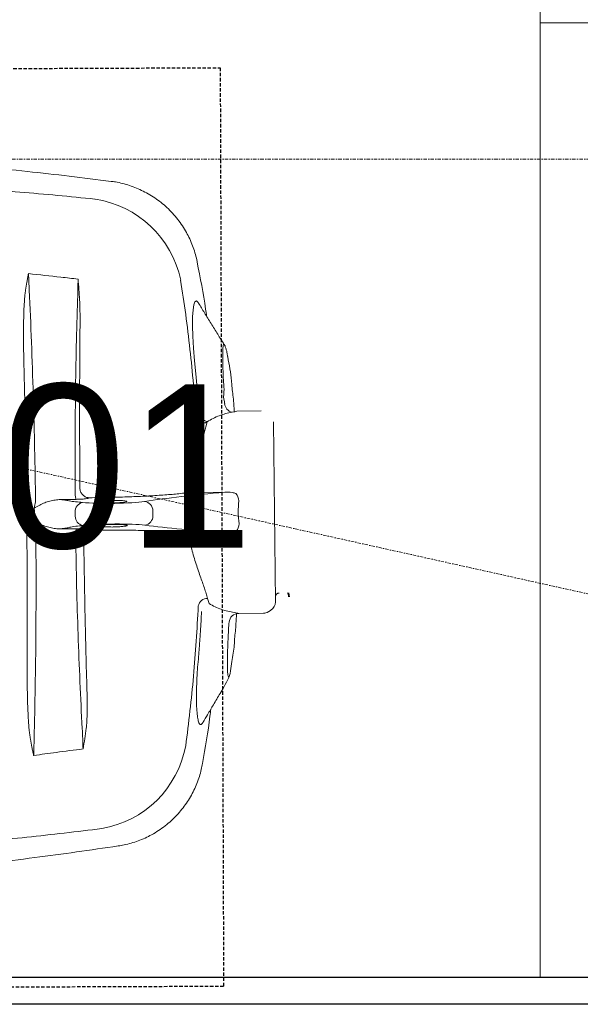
# Model space of a CAD drawing. Header units: millimetres. Extents: x 103872 to 294171, y 5570 to 32737.
# Tile 8 of 117: x 107422 to 107628, y 8501 to 8862. Entities that reach past the tile are written whole.
import ezdxf

# ---------------------------------------------------------------- set-up
doc = ezdxf.new("R2010")
doc.units = ezdxf.units.MM
doc.header["$LTSCALE"] = 2.5
doc.linetypes.add('11aa1PB-bd$0$11aa1PB-af$0$TRATTEGGIATA', pattern=[0.75, 0.5, -0.25])
doc.linetypes.add('DASHDOT2', pattern=[0.5, 0.25, -0.125, 0, -0.125])
for name, color, linetype, lineweight in [('A - TEXT', 7, 'Continuous', 13), ('CKD Equipments', 252, 'Continuous', 0), ('Dimension', 40, 'Continuous', 0), ('K Equipment', 30, 'Continuous', 9), ('TEXT', 40, 'Continuous', 0), ('WALL', 132, 'Continuous', 25)]:
    doc.layers.add(name, color=color, linetype=linetype, lineweight=lineweight)
doc.layers.add('FAINTEQUIP', color=253, linetype='Continuous')
doc.layers.add('TEXT50', color=7, linetype='Continuous')
doc.styles.add('RG_3F_TITLE BLOCK_A1$0$A1 TBLOCK LBV$0$Style-arial', font='arial.ttf')
doc.styles.add('style1', font='arial.ttf', dxfattribs={"height": 150})

# ---------------------------------------------------------------- blocks, each defined once
blk = doc.blocks.new('*U42')
at = {"color": 8}
blk.add_lwpolyline([(0, 0), (5962.2, 0), (5962.2, -10), (0, -10)], close=True, dxfattribs=at)
blk = doc.blocks.new('G$C62143A14')
at = {"color": 8, "linetype": 'Continuous', "lineweight": 0}
for p, q in [((174.02, 78.58), (175.51, 78.6)), ((169.06, 73.73), (168.91, 73.48)), ((180.74, 73.61), (180.59, 73.86)), ((296.83, 65.48), (296.83, 65.47)), ((53.02, 62.85), (53.02, 62.86)), ((170.72, 59.96), (170.71, 59.95)), ((174.2, 50.13), (175.95, 50.15)), ((165.22, 36.62), (167.76, 36.65)), ((167.76, 36.65), (167.91, 23.62)), ((182.67, 36.81), (185.22, 36.83)), ((182.81, 23.78), (182.67, 36.81)), ((226.17, 34.33), (211.46, 33.05)), ((252.18, 33.41), (252.18, 33.41)), ((267.17, 33.94), (267.17, 33.94)), ((83.35, 31.96), (83.35, 31.96)), ((143.85, 30.09), (141.96, 29.54)), ((208.63, 30.26), (206.72, 30.77)), ((135.1, 22.21), (134.69, 22.24)), ((232.42, 22.7), (233.43, 22.86)), ((232.63, 22.72), (233.05, 22.8)), ((233.43, 22.86), (233.69, 22.92)), ((237.04, 24.06), (236.98, 23.98)), ((117.32, 21.61), (117.06, 21.67)), ((117.32, 21.61), (120.74, 21.13)), ((138.31, 18.59), (138.41, 9.59)), ((212.61, 10.39), (212.51, 19.39)), ((138.93, 7.79), (139.52, 6.83)), ((208.57, 5.87), (142.54, 5.16)), ((144.47, 0.35), (144.46, 0.34)), ((145.86, 0.26), (144.46, 0)), ((144.47, 0.35), (145.73, 0.58))]:
    blk.add_line(p, q, dxfattribs=at)
at = {"color": 8, "linetype": 'Continuous', "lineweight": 0, "flags": 128}
blk.add_lwpolyline([(252.17, 33.43), (252.43, 33.58), (252.93, 34.19), (252.63, 34.72), (251.55, 35.13), (249.67, 35.42), (247.1, 35.59), (243.8, 35.62), (239.98, 35.51), (235.58, 35.25), (231.03, 34.86), (226.17, 34.33), (226.17, 34.33), (226.17, 34.33)], dxfattribs=at)
at = {"color": 8, "linetype": 'Continuous', "lineweight": 0}
for centre, radius, start, end in [((267.68, 94.22), 5.1, 162.25, 162.5727), ((166.77, 65.44), 13.03, 78.4354, 93.3892), ((173.91, 75.19), 3.4, 88.0138, 169.0513), ((175.71, 75.21), 3.4, 12.1812, 93.2187), ((183.05, 65.63), 13.01, 87.8393, 102.8138), ((96.63, 75.22), 37.74, 189.6762, 259.5445), ((252.96, 76.9), 37.74, 281.6875, 351.5567), ((174.1, 53.58), 3.45, 188.5333, 271.7692), ((175.98, 53.6), 3.45, 269.4632, 352.6991), ((140.24, 29.98), 3.62, 1.801, 76.4249), ((212.72, 28.94), 4.3, 107.038, 162.1316), ((134.87, 18.77), 3.44, 356.8942, 86.3044), ((215.53, 20.35), 3.47, 94.0507, 168.164), ((171.26, 23.04), 4.5, 231.4199, 269.6002), ((179.47, 23.13), 4.5, 271.6322, 309.8125), ((141.91, 9.63), 3.5, 180.6162, 211.58), ((142.5, 8.66), 3.5, 211.58, 270.6162), ((144.42, 3.78), 1.4, 0.6162, 90.6162), ((145.68, 0.75), 0.175, 280.6162, 1.5356)]:
    blk.add_arc(centre, radius, start, end, dxfattribs=at)
for centre, major_axis, start_param, end_param in [((169.75, 70.56), (0.11, -10.5), 2.411328, 2.834153), ((179.96, 70.67), (0.11, -10.5), 3.449035, 3.871858), ((174.44, 139.98), (0.89, -82.6), 5.55292, 5.600646), ((179.92, 65.07), (0.15, -14), 3.824132, 5.727956), ((173.78, 139.97), (0.89, -82.6), 0.682539, 0.730265), ((169.91, 64.96), (0.15, -14), 0.555229, 2.459054), ((179.91, -88.67), (1.8, -166.89), 3.696821, 3.973461), ((173.23, -88.74), (1.8, -166.89), 2.309725, 2.586364)]:
    blk.add_ellipse(centre, major_axis=major_axis, ratio=0.087489, start_param=start_param, end_param=end_param, dxfattribs=at)
for points, knots in [([(296.81, 65.48), (298.08, 75.69), (300.71, 96.79), (303.47, 128.89), (305.24, 155.54), (305.68, 171.27), (305.65, 170.35)], [0, 0, 0, 0, 0.27832, 0.574596, 0.870871, 1, 1, 1, 1]), ([(41.94, 167.57), (41.94, 167.57), (42.68, 152.71), (45.01, 126.11), (48.47, 94.08), (51.55, 73.04), (53.04, 62.85)], [0, 0, 0, 0, 0.128959, 0.425292, 0.721626, 1, 1, 1, 1]), ([(294.9, 126.59), (294.32, 117.35), (293.65, 108.13), (292.12, 89.72), (291.25, 80.53), (290.3, 71.36)], [0, 0, 0, 0, 0.5, 0.5, 1, 1, 1, 1]), ([(59.43, 68.88), (58.27, 78.02), (57.21, 87.19), (55.28, 105.56), (54.41, 114.77), (53.63, 123.99)], [0, 0, 0, 0, 0.5, 0.5, 1, 1, 1, 1]), ([(229.28, 97.41), (231.6, 97.47), (233.91, 97.52), (238.54, 97.58), (240.85, 97.59), (245.47, 97.55), (247.78, 97.51), (251.23, 97.35), (252.38, 97.29), (254.1, 97.15), (254.68, 97.1), (255.82, 96.97), (256.39, 96.9), (256.96, 96.81)], [0, 0, 0, 0, 0.25, 0.25, 0.5, 0.5, 0.75, 0.75, 0.875, 0.875, 0.9375, 0.9375, 1, 1, 1, 1]), ([(86.37, 93.88), (86.43, 93.9), (86.49, 93.91), (86.61, 93.94), (86.67, 93.96), (86.86, 94), (86.98, 94.02), (87.34, 94.1), (87.59, 94.15), (88.32, 94.3), (88.81, 94.39), (90.28, 94.68), (91.26, 94.86), (92.25, 95.04)], [0, 0, 0, 0, 0.03125, 0.03125, 0.0625, 0.0625, 0.125, 0.125, 0.25, 0.25, 0.5, 0.5, 1, 1, 1, 1]), ([(92.25, 95.04), (92.81, 95.14), (93.38, 95.23), (94.53, 95.38), (95.1, 95.44), (96.81, 95.62), (97.96, 95.71), (101.41, 95.93), (103.71, 96.03), (108.32, 96.16), (110.63, 96.2), (115.26, 96.24), (117.58, 96.24), (119.9, 96.23)], [0, 0, 0, 0, 0.0625, 0.0625, 0.125, 0.125, 0.25, 0.25, 0.5, 0.5, 0.75, 0.75, 1, 1, 1, 1]), ([(119.9, 96.23), (128.99, 96.19), (138.1, 96.19), (156.34, 96.25), (165.47, 96.31), (179.17, 96.46), (183.74, 96.51), (192.87, 96.65), (197.43, 96.72), (211.1, 96.97), (220.2, 97.17), (229.28, 97.41)], [0, 0, 0, 0, 0.25, 0.25, 0.5, 0.5, 0.625, 0.625, 0.75, 0.75, 1, 1, 1, 1]), ([(256.93, 95.45), (244.25, 94.86), (231.42, 94.38), (215.18, 93.9), (211.92, 93.81), (205.4, 93.64), (202.13, 93.57), (192.33, 93.36), (185.79, 93.25), (179.23, 93.17)], [0, 0, 0, 0, 0.5, 0.5, 0.625, 0.625, 0.75, 0.75, 1, 1, 1, 1]), ([(256.96, 96.81), (257.94, 96.66), (258.92, 96.49), (260.38, 96.24), (260.87, 96.15), (261.6, 96.02), (261.85, 95.98), (262.21, 95.91), (262.34, 95.89), (262.52, 95.85), (262.58, 95.84), (262.7, 95.81), (262.76, 95.8), (262.82, 95.78)], [0, 0, 0, 0, 0.5, 0.5, 0.75, 0.75, 0.875, 0.875, 0.9375, 0.9375, 0.96875, 0.96875, 1, 1, 1, 1]), ([(262.81, 95.75), (262.86, 95.75), (262.9, 95.74), (262.95, 95.73), (262.96, 95.73), (262.97, 95.73), (262.97, 95.73)], [0, 0, 0, 0, 0.0002027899, 0.0002027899, 0.0002027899, 0.000241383, 0.000241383, 0.000241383, 0.000241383]), ([(262.82, 95.78), (262.86, 95.76), (262.91, 95.75), (262.95, 95.74), (262.96, 95.73), (262.97, 95.73), (262.97, 95.73)], [0, 0, 0, 0, 0.0002012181, 0.0002012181, 0.0002012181, 0.0002381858, 0.0002381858, 0.0002381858, 0.0002381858]), ([(86.37, 93.88), (86.33, 93.86), (86.29, 93.85), (86.24, 93.84), (86.24, 93.83), (86.23, 93.83), (86.22, 93.83)], [0, 0, 0, 0, 0.0001941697, 0.0001941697, 0.0001941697, 0.0002311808, 0.0002311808, 0.0002311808, 0.0002311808]), ([(170, 93.07), (166.71, 93.04), (163.43, 93.02), (156.86, 92.99), (153.58, 92.98), (143.76, 92.97), (137.25, 93), (117.82, 93.15), (105, 93.36), (92.31, 93.68)], [0, 0, 0, 0, 0.125, 0.125, 0.25, 0.25, 0.5, 0.5, 1, 1, 1, 1]), ([(171.15, 91.57), (170.99, 91.27), (170.85, 90.97), (170.6, 90.35), (170.48, 90.04), (170.16, 89.1), (169.97, 88.46), (169.66, 87.18), (169.54, 86.53), (169.37, 85.23), (169.33, 84.57), (169.35, 83.91)], [0, 0, 0, 0, 0.125, 0.125, 0.25, 0.25, 0.5, 0.5, 0.75, 0.75, 1, 1, 1, 1]), ([(171.15, 91.57), (171.34, 91.9), (171.52, 92.23), (171.87, 92.9), (172.05, 93.23), (172.23, 93.56)], [0, 0, 0, 0, 0.5, 0.5, 1, 1, 1, 1]), ([(178.1, 91.64), (177.92, 91.97), (177.73, 92.3), (177.36, 92.95), (177.17, 93.28), (176.99, 93.61)], [0, 0, 0, 0, 0.5, 0.5, 1, 1, 1, 1]), ([(180.07, 84.02), (180.08, 84.68), (180.02, 85.34), (179.83, 86.64), (179.69, 87.28), (179.35, 88.56), (179.16, 89.19), (178.81, 90.13), (178.69, 90.44), (178.42, 91.05), (178.27, 91.35), (178.1, 91.64)], [0, 0, 0, 0, 0.25, 0.25, 0.5, 0.5, 0.75, 0.75, 0.875, 0.875, 1, 1, 1, 1]), ([(169.92, 80.57), (169.82, 80.92), (169.72, 81.38), (169.58, 82.21), (169.53, 82.52), (169.44, 83.17), (169.4, 83.53), (169.35, 83.91)], [0, 0, 0, 0, 0.5, 0.5, 0.75, 0.75, 1, 1, 1, 1]), ([(180.07, 84.02), (180.03, 83.65), (180, 83.29), (179.92, 82.63), (179.88, 82.32), (179.76, 81.49), (179.67, 81.03), (179.58, 80.67)], [0, 0, 0, 0, 0.25, 0.25, 0.5, 0.5, 1, 1, 1, 1]), ([(96.1, 76.05), (101.78, 76.36), (107.49, 76.64), (119.01, 77.14), (124.81, 77.37), (136.49, 77.77), (142.37, 77.94), (154.17, 78.23), (160.07, 78.35), (166, 78.44)], [0, 0, 0, 0, 0.25, 0.25, 0.5, 0.5, 0.75, 0.75, 1, 1, 1, 1]), ([(169.38, 78.2), (169.38, 77.64), (169.37, 77.11), (169.34, 76.09), (169.32, 75.63), (169.26, 74.82), (169.23, 74.49), (169.15, 73.98), (169.1, 73.81), (169.06, 73.73)], [0, 0, 0, 0, 0.25, 0.25, 0.5, 0.5, 0.75, 0.75, 1, 1, 1, 1]), ([(180.59, 73.86), (180.54, 73.93), (180.49, 74.1), (180.4, 74.61), (180.35, 74.94), (180.28, 75.75), (180.25, 76.21), (180.2, 77.23), (180.18, 77.76), (180.17, 78.32)], [0, 0, 0, 0, 0.25, 0.25, 0.5, 0.5, 0.75, 0.75, 1, 1, 1, 1]), ([(184.01, 76.87), (183.78, 76.85), (183.56, 76.81), (183.13, 76.68), (182.92, 76.6), (182.53, 76.4), (182.34, 76.29), (181.99, 76.03), (181.83, 75.89), (181.54, 75.59), (181.41, 75.43), (181.18, 75.09), (181.09, 74.92), (180.93, 74.56), (180.87, 74.37), (180.8, 74.09), (180.78, 73.99), (180.75, 73.8), (180.75, 73.71), (180.74, 73.61)], [0, 0, 0, 0, 0.125, 0.125, 0.25, 0.25, 0.375, 0.375, 0.5, 0.5, 0.625, 0.625, 0.75, 0.75, 0.875, 0.875, 0.9375, 0.9375, 1, 1, 1, 1]), ([(183.54, 78.63), (189.46, 78.67), (195.37, 78.68), (207.15, 78.64), (213.04, 78.59), (224.74, 78.44), (230.55, 78.34), (242.08, 78.08), (247.81, 77.92), (253.48, 77.74)], [0, 0, 0, 0, 0.25, 0.25, 0.5, 0.5, 0.75, 0.75, 1, 1, 1, 1]), ([(239.78, 76.9), (242.06, 76.87), (244.32, 76.84), (247.72, 76.85), (248.85, 76.86), (251.11, 76.91), (252.24, 76.94), (253.37, 77)], [0, 0, 0, 0, 0.5, 0.5, 0.75, 0.75, 1, 1, 1, 1]), ([(110.02, 74.3), (107.71, 74.23), (105.4, 74.19), (101.95, 74.23), (100.79, 74.25), (99.07, 74.33), (98.49, 74.36), (97.34, 74.45), (96.77, 74.5), (96.19, 74.57)], [0, 0, 0, 0, 0.5, 0.5, 0.75, 0.75, 0.875, 0.875, 1, 1, 1, 1]), ([(165.28, 75.49), (160.66, 75.42), (156.04, 75.35), (146.8, 75.19), (142.19, 75.1), (128.37, 74.8), (119.18, 74.57), (110.02, 74.3)], [0, 0, 0, 0, 0.25, 0.25, 0.5, 0.5, 1, 1, 1, 1]), ([(165.48, 75.48), (165.71, 75.47), (165.93, 75.44), (166.36, 75.37), (166.58, 75.32), (166.98, 75.21), (167.17, 75.14), (167.54, 74.99), (167.7, 74.9), (168.01, 74.72), (168.15, 74.62), (168.39, 74.41), (168.5, 74.3), (168.67, 74.08), (168.74, 73.96), (168.82, 73.78), (168.85, 73.72), (168.88, 73.6), (168.9, 73.54), (168.91, 73.48)], [0, 0, 0, 0, 0.125, 0.125, 0.25, 0.25, 0.375, 0.375, 0.5, 0.5, 0.625, 0.625, 0.75, 0.75, 0.875, 0.875, 0.9375, 0.9375, 1, 1, 1, 1]), ([(170.03, 64.96), (170.03, 65.38), (170.03, 66.4), (170.07, 67.93), (170.16, 69.3), (170.29, 70.16), (170.43, 70.49), (170.51, 70.29), (170.53, 70.22)], [0, 0, 0, 0, 0.132098, 0.323567, 0.515414, 0.707812, 0.900839, 1, 1, 1, 1]), ([(170.53, 70.22), (170.56, 70.18), (170.64, 70.06), (170.77, 69.22), (170.89, 67.85), (170.96, 66.34), (170.99, 64.75), (170.98, 63.15), (170.92, 61.54), (170.82, 60.3), (170.72, 59.92), (170.68, 59.74)], [0, 0, 0, 0, 0.060949, 0.185979, 0.310678, 0.434944, 0.512561, 0.636279, 0.760031, 0.884003, 1, 1, 1, 1]), ([(178.91, 68.1), (178.93, 68.35), (178.96, 69.1), (179.06, 69.93), (179.21, 70.49), (179.32, 70.34), (179.37, 70.26)], [0, 0, 0, 0, 0.138475, 0.425595, 0.712972, 1, 1, 1, 1]), ([(179.37, 70.26), (179.42, 70.07), (179.53, 69.69), (179.66, 68.44), (179.75, 66.86), (179.79, 65.29), (179.79, 63.72), (179.76, 62.22), (179.67, 60.89), (179.58, 60.12), (179.52, 60.01), (179.51, 60)], [0, 0, 0, 0, 0.12873, 0.257, 0.385041, 0.513034, 0.593354, 0.721934, 0.850956, 0.980313, 1, 1, 1, 1]), ([(178.86, 65.06), (178.85, 65.24), (178.85, 66.03), (178.86, 66.8), (178.88, 67.62), (178.9, 67.86), (178.91, 68.1)], [0, 0, 0, 0, 0.170805, 0.715603, 0.716948, 1, 1, 1, 1]), ([(179.51, 60), (179.47, 59.87), (179.38, 59.61), (179.22, 59.93), (179.07, 60.79), (178.95, 62.14), (178.88, 63.64), (178.86, 64.65), (178.86, 65.06)], [0, 0, 0, 0, 0.154069, 0.335329, 0.515993, 0.696154, 0.875964, 1, 1, 1, 1]), ([(267.18, 33.88), (267.25, 33.89), (268.2, 34.05), (270, 34.52), (272.58, 35.32), (275.08, 36.33), (277.52, 37.51), (279.94, 38.92), (282.31, 40.55), (284.6, 42.42), (286.71, 44.43), (288.63, 46.57), (290.36, 48.83), (291.9, 51.18), (293.24, 53.62), (294.38, 56.11), (295.32, 58.66), (296.06, 61.24), (296.57, 63.51), (296.75, 64.93), (296.82, 65.48)], [0, 0, 0, 0, 0.0043, 0.062427, 0.120682, 0.179038, 0.237474, 0.295974, 0.360442, 0.424188, 0.487097, 0.549223, 0.610606, 0.671276, 0.731251, 0.79054, 0.849146, 0.907063, 0.964275, 1, 1, 1, 1]), ([(53.02, 62.86), (53.14, 62.13), (53.4, 60.52), (54.04, 58.07), (54.88, 55.5), (55.92, 53), (57.17, 50.5), (58.66, 48.03), (60.38, 45.63), (62.27, 43.4), (64.29, 41.35), (66.44, 39.49), (68.7, 37.81), (71.05, 36.33), (73.48, 35.04), (75.96, 33.95), (78.49, 33.05), (80.95, 32.36), (82.58, 32.05), (83.34, 31.91)], [0, 0, 0, 0, 0.047522, 0.105774, 0.164129, 0.222565, 0.281067, 0.345588, 0.409388, 0.472348, 0.534521, 0.59595, 0.656664, 0.716682, 0.776014, 0.834663, 0.892623, 0.94988, 1, 1, 1, 1]), ([(168.89, 63.67), (168.88, 62.02), (168.87, 59.26), (168.81, 55.52), (168.73, 52.37), (168.62, 49.31), (168.49, 46.4), (168.34, 43.67), (168.17, 41.14), (167.98, 38.76), (167.84, 37.35), (167.76, 36.65)], [0, 0, 0, 0, 0.155431, 0.25949, 0.363548, 0.470649, 0.57775, 0.681803, 0.785857, 0.892928, 1, 1, 1, 1]), ([(170.68, 59.74), (170.68, 59.72), (170.63, 59.47), (170.51, 59.52), (170.35, 59.99), (170.21, 61.08), (170.1, 62.6), (170.05, 63.98), (170.04, 64.77), (170.03, 64.96)], [0, 0, 0, 0, 0.0125521, 0.1986893, 0.3850478, 0.5712562, 0.7570178, 0.9421233, 1, 1, 1, 1]), ([(182.67, 36.81), (182.55, 37.86), (182.33, 39.6), (182.06, 42.44), (181.85, 45.05), (181.65, 47.86), (181.46, 50.83), (181.31, 53.9), (181.17, 57.09), (181.05, 60.39), (180.99, 62.66), (180.97, 63.8)], [0, 0, 0, 0, 0.1578809, 0.261641, 0.3654014, 0.4721602, 0.5789187, 0.6826798, 0.7864408, 0.8932205, 1, 1, 1, 1]), ([(260.61, 39.95), (256.39, 39.31), (247.95, 38.05), (235.18, 36.5), (222.34, 35.19), (213.72, 34.55), (209.42, 34.23)], [0, 0, 0, 0, 0.249503, 0.499006, 0.749503, 1, 1, 1, 1]), ([(141.09, 33.5), (136.79, 33.72), (128.2, 34.17), (115.35, 35.2), (102.53, 36.47), (94.03, 37.56), (89.78, 38.11)], [0, 0, 0, 0, 0.249503, 0.499005, 0.749503, 1, 1, 1, 1]), ([(165.22, 36.62), (164.35, 36.43), (162.5, 36.03), (159.79, 35.31), (157.08, 34.49), (154.48, 33.64), (152.02, 32.79), (149.73, 31.98), (147.6, 31.24), (145.61, 30.58), (144.44, 30.25), (143.85, 30.09)], [0, 0, 0, 0, 0.099727, 0.210626, 0.321535, 0.435425, 0.549315, 0.660296, 0.771268, 0.885644, 1, 1, 1, 1]), ([(206.72, 30.77), (206.15, 30.91), (205.01, 31.2), (203.04, 31.8), (200.88, 32.5), (198.55, 33.27), (196.09, 34.06), (193.5, 34.86), (190.75, 35.62), (187.98, 36.3), (186.1, 36.67), (185.22, 36.83)], [0, 0, 0, 0, 0.110862, 0.221742, 0.336208, 0.450686, 0.561628, 0.67257, 0.786427, 0.900273, 1, 1, 1, 1]), ([(124.33, 33.23), (124.33, 33.23), (123.07, 33.22), (120.51, 33.66), (116.51, 33.85), (112.39, 34.08), (108.39, 34.16), (104.84, 34.13), (101.9, 33.97), (99.62, 33.68), (98.11, 33.28), (97.48, 32.77), (97.56, 32.26), (98.19, 31.89), (98.42, 31.76)], [0, 0, 0, 0, 0.000001, 0.077483, 0.156444, 0.251386, 0.349178, 0.444652, 0.543049, 0.640373, 0.740767, 0.840327, 0.943106, 1, 1, 1, 1]), ([(124.33, 33.23), (124.33, 33.23), (124.33, 33.23), (124.33, 33.23), (124.33, 33.23), (124.33, 33.23), (124.33, 33.23)], [0, 0, 0, 0, 0.000000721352, 0.000000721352, 0.000000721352, 0.000001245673, 0.000001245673, 0.000001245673, 0.000001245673]), ([(124.33, 33.23), (124.33, 33.23), (124.33, 33.23), (124.33, 33.23), (124.33, 33.23), (124.33, 33.23)], [0, 0, 0, 0, 0.341802, 0.948176, 1, 1, 1, 1]), ([(139.07, 32.27), (136.61, 32.4), (134.15, 32.55), (130.47, 32.78), (128.62, 32.91), (126.48, 33.07), (125.4, 33.15), (124.94, 33.18), (124.64, 33.21), (124.48, 33.22), (124.33, 33.23)], [0, 0, 0, 0, 0.5, 0.5, 0.75, 0.875, 0.9375, 0.96875, 0.96875, 1, 1, 1, 1]), ([(236.98, 23.98), (238.25, 24.77), (240.79, 26.37), (244.68, 28.79), (248.48, 31.14), (250.98, 32.67), (252.16, 33.4)], [0, 0, 0, 0, 0.2528454, 0.5089886, 0.7672662, 1, 1, 1, 1]), ([(247.32, 30.42), (248.21, 30.54), (254.86, 31.47), (261.46, 32.77), (267.18, 33.9)], [0, 0, 0, 0, 0.132817, 1, 1, 1, 1]), ([(83.34, 31.92), (89.09, 30.92), (95.7, 29.76), (102.37, 28.98), (103.24, 28.87)], [0, 0, 0, 0, 0.868162, 1, 1, 1, 1]), ([(98.42, 31.71), (99.33, 31.18), (101.46, 29.93), (105, 27.84), (109.19, 25.36), (112.16, 23.59), (115.1, 22.21)], [0, 0, 0, 0, 0.179067, 0.418189, 0.690626, 1, 1, 1, 1]), ([(141.96, 29.54), (141.52, 28.82), (141.13, 28.08), (140.42, 26.57), (140.11, 25.81), (139.56, 24.26), (139.32, 23.47), (138.93, 21.88), (138.77, 21.08), (138.65, 20.27)], [0, 0, 0, 0, 0.25, 0.25, 0.5, 0.5, 0.75, 0.75, 1, 1, 1, 1]), ([(212.14, 21.06), (212, 21.87), (211.82, 22.67), (211.39, 24.25), (211.14, 25.03), (210.56, 26.56), (210.23, 27.32), (209.49, 28.81), (209.08, 29.54), (208.63, 30.26)], [0, 0, 0, 0, 0.25, 0.25, 0.5, 0.5, 0.75, 0.75, 1, 1, 1, 1]), ([(134.69, 22.24), (133.57, 22.31), (131.28, 22.45), (127.99, 22.61), (124.87, 22.73), (122.08, 22.8), (119.64, 22.82), (117.67, 22.78), (116.18, 22.69), (115.26, 22.56), (114.89, 22.37), (115.12, 22.15), (115.88, 21.89), (116.84, 21.7), (117.32, 21.61)], [0, 0, 0, 0, 0.0820775, 0.1665466, 0.2486247, 0.333071, 0.415408, 0.5001276, 0.5825184, 0.6672865, 0.7498339, 0.8347659, 0.9162327, 1, 1, 1, 1]), ([(167.91, 23.62), (167.91, 23.11), (167.92, 22.17), (168.08, 20.79), (168.33, 19.95), (168.45, 19.52)], [0, 0, 0, 0, 0.374373, 0.684718, 1, 1, 1, 1]), ([(182.35, 19.67), (182.48, 20.15), (182.84, 21.5), (182.82, 22.88), (182.81, 23.78)], [0, 0, 0, 0, 0.3484193, 1, 1, 1, 1]), ([(215.28, 23.8), (215.54, 23.84), (215.8, 23.87), (216.05, 23.87), (216.05, 23.87)], [0, 0, 0, 0, 0.9999461, 1, 1, 1, 1]), ([(216.05, 23.87), (216.05, 23.87), (217.12, 24.42), (219.72, 23.83), (223.12, 24.3), (226.46, 24.36), (229.43, 24.48), (232.04, 24.53), (234.15, 24.52), (235.76, 24.46), (236.76, 24.34), (237.2, 24.2), (237.08, 24.09), (237.04, 24.06)], [0, 0, 0, 0, 0.000001, 0.102794, 0.208141, 0.312848, 0.420372, 0.524648, 0.631769, 0.736112, 0.843311, 0.947618, 1, 1, 1, 1]), ([(221.75, 21.15), (222.36, 21.19), (226.04, 21.43), (229.51, 22.12), (232.42, 22.7)], [0, 0, 0, 0, 0.163282, 1, 1, 1, 1]), ([(233.69, 22.9), (233.96, 22.96), (234.67, 23.1), (235.44, 23.31), (236.14, 23.55), (236.6, 23.73), (236.91, 23.92), (236.98, 23.97)], [0, 0, 0, 0, 0.216023, 0.560392, 0.763973, 0.942309, 1, 1, 1, 1]), ([(120.74, 21.13), (122.71, 20.79), (125.41, 20.33), (128.26, 20.2), (129.04, 20.16)], [0, 0, 0, 0, 0.7275248, 1, 1, 1, 1]), ([(129.04, 20.17), (130.87, 19.98), (133.92, 19.66), (136.99, 19.54), (138.22, 19.48)], [0, 0, 0, 0, 0.598702, 1, 1, 1, 1]), ([(138.65, 20.27), (138.59, 19.85), (138.53, 19.52), (138.42, 19.01), (138.38, 18.84), (138.31, 18.59)], [0, 0, 0, 0, 0.5, 0.5, 1, 1, 1, 1]), ([(171.23, 18.54), (172.61, 18.71), (174, 18.81), (176.82, 18.84), (178.22, 18.77), (179.6, 18.63)], [0, 0, 0, 0, 0.5, 0.5, 1, 1, 1, 1]), ([(212.51, 19.39), (212.44, 19.64), (212.39, 19.8), (212.27, 20.31), (212.21, 20.65), (212.14, 21.06)], [0, 0, 0, 0, 0.5, 0.5, 1, 1, 1, 1]), ([(212.29, 20.26), (212.39, 20.27), (212.49, 20.28), (212.59, 20.28), (213.82, 20.36), (216.88, 20.56), (219.93, 20.94), (221.75, 21.17)], [-0.033141, -0.033141, -0.033141, -0.033141, 0, 0, 0, 0.400839, 1, 1, 1, 1])]:
    blk.add_open_spline(points, degree=3, knots=knots, dxfattribs=at)
for points in [[(262.97, 95.73), (260.94, 95.65), (258.92, 95.56), (256.93, 95.45)], [(262.97, 95.73), (262.52, 91.76), (262.09, 87.8), (261.67, 83.83)], [(87.34, 85.58), (86.98, 88.33), (86.61, 91.08), (86.22, 93.83)], [(92.31, 93.68), (90.3, 93.74), (88.27, 93.79), (86.22, 93.83)], [(170, 93.07), (170.74, 93.24), (171.48, 93.4), (172.23, 93.56)], [(172.23, 93.56), (173.81, 93.57), (175.4, 93.59), (176.99, 93.61)], [(179.23, 93.17), (178.48, 93.32), (177.74, 93.47), (176.99, 93.61)], [(88.61, 75.73), (88.23, 79.01), (87.82, 82.3), (87.34, 85.58)], [(169.35, 83.91), (169.36, 82), (169.37, 80.1), (169.38, 78.2)], [(180.17, 78.32), (180.13, 80.22), (180.1, 82.12), (180.07, 84.02)], [(261.67, 83.83), (261.43, 81.75), (261.2, 79.66), (260.99, 77.58)], [(88.61, 75.73), (91.14, 75.81), (93.64, 75.92), (96.1, 76.05)], [(184.01, 76.87), (184.12, 76.89), (184.22, 76.89), (184.33, 76.89)], [(184.33, 76.89), (202.89, 77.04), (221.37, 77.05), (239.78, 76.9)], [(253.37, 77), (255.9, 77.14), (258.44, 77.35), (260.99, 77.58)], [(253.48, 77.74), (255.95, 77.66), (258.46, 77.61), (260.99, 77.58)], [(96.19, 74.57), (93.65, 74.86), (91.13, 75.28), (88.61, 75.73)], [(165.48, 75.48), (165.41, 75.48), (165.35, 75.49), (165.28, 75.49)], [(168.91, 73.48), (168.9, 70.21), (168.9, 66.94), (168.89, 63.67)], [(180.97, 63.8), (180.89, 67.07), (180.82, 70.34), (180.74, 73.61)]]:
    blk.add_open_spline(points, degree=3, dxfattribs=at)
at = {"layer": 'FAINTEQUIP', "color": 8, "linetype": '11aa1PB-bd$0$11aa1PB-af$0$TRATTEGGIATA'}
blk.add_lwpolyline([(337, 429.45), (338.5, 25.45), (1.5, 24.2), (0, 428.19), (337, 429.45)], dxfattribs=at)
at = {"layer": 'TEXT50', "color": 8}
blk.add_arc((211.02, 31.85), 2.87, 123.9594, 213.5681, dxfattribs=at)
blk = doc.blocks.new('ARCH')
at = {"layer": 'CKD Equipments', "color": 8}
for p, q in [((116420.83, 8510.58), (116420.83, 9960.58)), ((116420.83, 8860.58), (117070.83, 8860.58))]:
    blk.add_line(p, q, dxfattribs=at)
at = {"layer": 'K Equipment', "color": 8, "linetype": 'DASHDOT2', "lineweight": 5, "ltscale": 2}
blk.add_line((117070.83, 8510.58), (115720.83, 8810.58), dxfattribs=at)
blk.add_lwpolyline([(117070.83, 8810.58), (115720.83, 8810.58), (115720.83, 8510.58), (117070.83, 8510.58)], close=True, dxfattribs=at)
at = {"layer": 'CKD Equipments', "color": 8, "ltscale": 0.25, "rotation": 90}
blk.add_blockref('G$C62143A14', (116328.92, 8505.63), dxfattribs=at)
at = {"layer": 'WALL', "color": 8}
blk.add_blockref('*U42', (115720.83, 8510.58), dxfattribs=at)
at = {"layer": 'A - TEXT', "color": 8, "insert": (116162.03, 8728.04, 0.21), "char_height": 60, "attachment_point": 2, "style": 'style1'}
blk.add_mtext_dynamic_manual_height_columns('\\A1;EXT -01', width=341.9541, gutter_width=1.8, heights=[0], dxfattribs=at)
at = {"layer": 'TEXT', "color": 0, "insert": (116093.59, 8941.84), "char_height": 80, "width": 1274.1935, "attachment_point": 1, "style": 'RG_3F_TITLE BLOCK_A1$0$A1 TBLOCK LBV$0$Style-arial'}
blk.add_mtext('\\pi347.87439;POT WASH', dxfattribs=at)

msp = doc.modelspace()

# ---------------------------------------------------------------- block references
at = {"layer": 'Dimension'}
msp.add_blockref('ARCH', (-8807.98, 0), dxfattribs=at)

doc.saveas('drawing.dxf')
